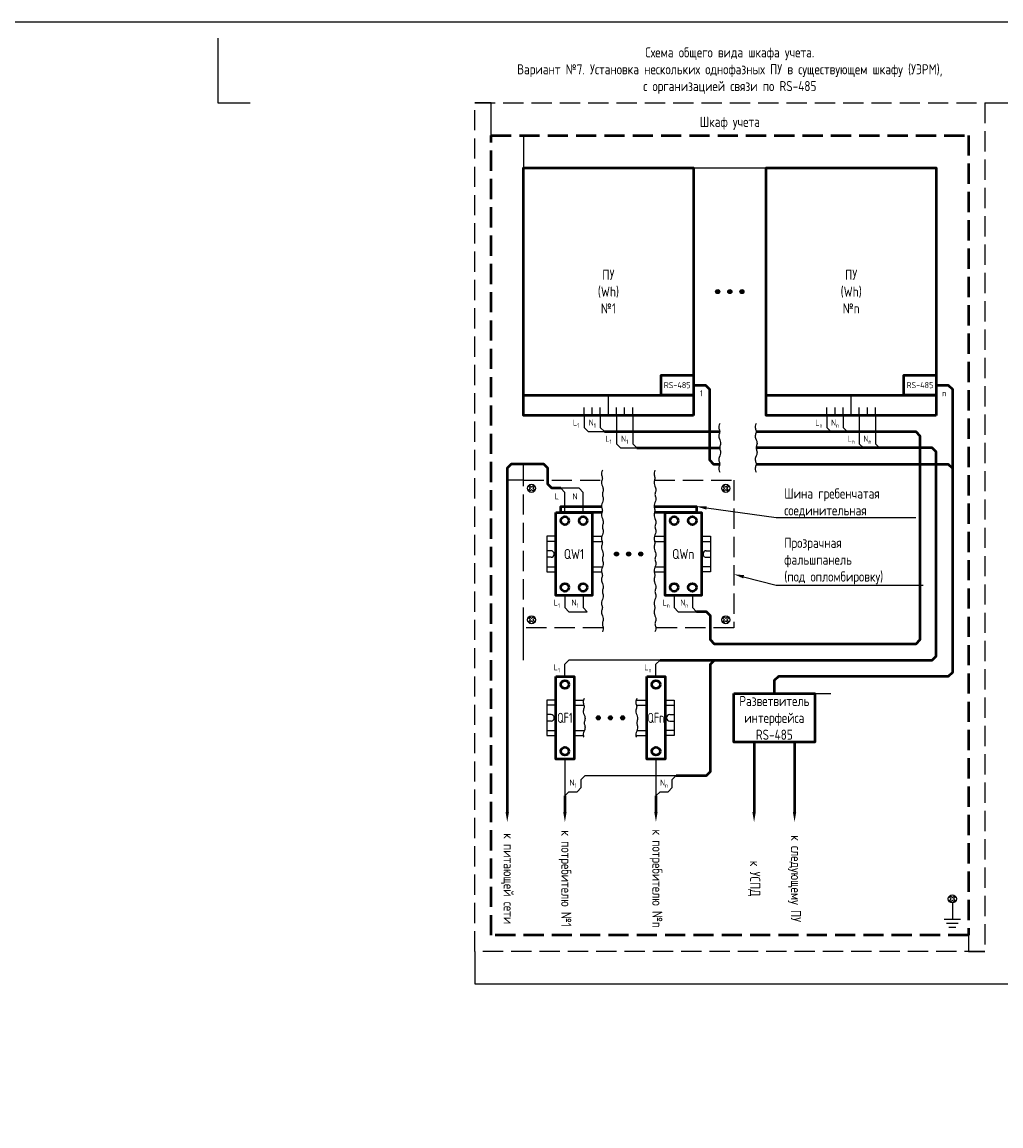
# Model space of a CAD drawing. Header units: millimetres. Extents: x -110 to 4101, y -10868 to 110.
# Tile 89 of 90: x 3702 to 3943, y -2337 to -2064. Entities that reach past the tile are written whole.
import ezdxf
from ezdxf import colors
from ezdxf.entities.mleader import LeaderData, LeaderLine
from ezdxf.math import Vec2, Vec3

# ---------------------------------------------------------------- set-up
doc = ezdxf.new("R2010")
doc.units = ezdxf.units.MM
doc.linetypes.add('GOST2.303 4', pattern=[7, 5, -2, 0])
doc.layers.add('01.Вспомогательный_слой', color=1, linetype='Continuous', plot=False)
doc.styles.add('ЭП', font='GOST.TTF')

msp = doc.modelspace()

# ---------------------------------------------------------------- hatches: boundary and pattern name
at = {"ltscale": 0.2}
h = msp.add_hatch(color=256, dxfattribs=at)
h.dxf.hatch_style = 1
edge = h.paths.add_edge_path()
edge.add_arc((3873.5, -2130.625), 0.5, 0, 360)
h = msp.add_hatch(color=256, dxfattribs=at)
h.dxf.hatch_style = 1
edge = h.paths.add_edge_path()
edge.add_arc((3876.5, -2130.625), 0.5, 0, 360)
h = msp.add_hatch(color=256, dxfattribs=at)
h.dxf.hatch_style = 1
edge = h.paths.add_edge_path()
edge.add_arc((3879.5, -2130.625), 0.5, 0, 360)
h = msp.add_hatch(color=256, dxfattribs=at)
h.dxf.hatch_style = 1
edge = h.paths.add_edge_path()
edge.add_arc((3848.5, -2195.5), 0.5, 0, 360)
h = msp.add_hatch(color=256, dxfattribs=at)
h.dxf.hatch_style = 1
edge = h.paths.add_edge_path()
edge.add_arc((3851.5, -2195.5), 0.5, 0, 360)
h = msp.add_hatch(color=256, dxfattribs=at)
h.dxf.hatch_style = 1
edge = h.paths.add_edge_path()
edge.add_arc((3854.5, -2195.5), 0.5, 0, 360)
h = msp.add_hatch(color=256, dxfattribs=at)
h.dxf.hatch_style = 1
edge = h.paths.add_edge_path()
edge.add_arc((3844, -2236), 0.5, 0, 360)
h = msp.add_hatch(color=256, dxfattribs=at)
h.dxf.hatch_style = 1
edge = h.paths.add_edge_path()
edge.add_arc((3847, -2236), 0.5, 0, 360)
h = msp.add_hatch(color=256, dxfattribs=at)
h.dxf.hatch_style = 1
edge = h.paths.add_edge_path()
edge.add_arc((3850, -2236), 0.5, 0, 360)

# ---------------------------------------------------------------- linework, layer by layer
at = {"linetype": 'GOST2.303 4', "lineweight": 50}
msp.add_lwpolyline([(3817.5, -2092), (3935.5, -2092), (3935.5, -2289.75), (3817.5, -2289.75)], close=True, dxfattribs=at)
at = {"lineweight": 50}
for points in [[(3867.5, -2161.25), (3825.5, -2161.25), (3825.5, -2100), (3867.5, -2100)], [(3927.5, -2161.25), (3885.5, -2161.25), (3885.5, -2100), (3927.5, -2100)], [(3867.5, -2156.25), (3859.5, -2156.25), (3859.5, -2151.25), (3867.5, -2151.25)], [(3927.5, -2156.25), (3919.5, -2156.25), (3919.5, -2151.25), (3927.5, -2151.25)], [(3833.5, -2185.25), (3842.5, -2185.25), (3842.5, -2205.75), (3833.5, -2205.75)], [(3860.5, -2185.25), (3869.5, -2185.25), (3869.5, -2205.75), (3860.5, -2205.75)], [(3833.5, -2225.75), (3838, -2225.75), (3838, -2246.25), (3833.5, -2246.25)], [(3856, -2225.75), (3860.5, -2225.75), (3860.5, -2246.25), (3856, -2246.25)]]:
    msp.add_lwpolyline(points, close=True, dxfattribs=at)
for points in [[(3867.5, -2153.75), (3870.5, -2153.75), (3871.5, -2154.75), (3871.5, -2172.25), (3872.5, -2173.25), (3874, -2173.25)], [(3927.5, -2153.75), (3930.5, -2153.75), (3931.5, -2154.75), (3931.5, -2224.75), (3930.5, -2225.75), (3888.5, -2225.75), (3887.5, -2226.75), (3887.5, -2230)], [(3825.5, -2156.25), (3867.5, -2156.25)], [(3885.5, -2156.25), (3927.5, -2156.25)], [(3845.5, -2165.25), (3874, -2165.25)], [(3883, -2165.25), (3922.5, -2165.25), (3923.5, -2166.25), (3923.5, -2216.75), (3922.5, -2217.75), (3872.75, -2217.75), (3871.75, -2216.75), (3871.75, -2210.75), (3870.75, -2209.75), (3868.25, -2209.75)], [(3853.5, -2169.25), (3874, -2169.25)], [(3859.25, -2221.75), (3926.5, -2221.75), (3927.5, -2220.75), (3927.5, -2170.25), (3926.5, -2169.25), (3883, -2169.25)], [(3834.75, -2179.25), (3832.5, -2179.25), (3831.5, -2178.25), (3831.5, -2174.25), (3830.5, -2173.25), (3822.5, -2173.25), (3821.5, -2174.25), (3821.5, -2182.75)], [(3883, -2173.25), (3930.5, -2173.25), (3931.5, -2174.25), (3931.5, -2174.25)], [(3821.5, -2182.75), (3821.5, -2259.25)], [(3844.895, -2185.25), (3834.75, -2185.25), (3834.75, -2183.75), (3844.788, -2183.75)], [(3857.788, -2183.75), (3868.25, -2183.75), (3868.25, -2185.25), (3857.895, -2185.25)], [(3863.25, -2250.25), (3870.75, -2250.25), (3871.75, -2249.25), (3871.75, -2222.75), (3872.75, -2221.75), (3872.75, -2221.75)], [(3882.5, -2242), (3882.5, -2259.25)], [(3892.5, -2242), (3892.5, -2259.25)], [(3835.75, -2255.25), (3835.75, -2259.25)], [(3858.25, -2255.25), (3858.25, -2259.25)]]:
    msp.add_lwpolyline(points, dxfattribs=at)
for points in [[(3825.5, -2156.25), (3825.5, -2161.25)], [(3885.5, -2156.25), (3885.5, -2161.25)], [(3827.217, -2179.25), (3826.793, -2178.826), (3827.076, -2178.543), (3827.5, -2178.967)], [(3827.5, -2179.533), (3827.076, -2179.957), (3826.793, -2179.674), (3827.217, -2179.25)], [(3827.5, -2178.967), (3827.924, -2178.543), (3828.207, -2178.826), (3827.783, -2179.25)], [(3827.783, -2179.25), (3828.207, -2179.674), (3827.924, -2179.957), (3827.5, -2179.533)], [(3875.5, -2178.967), (3875.076, -2178.543), (3874.793, -2178.826), (3875.217, -2179.25)], [(3875.217, -2179.25), (3874.793, -2179.674), (3875.076, -2179.957), (3875.5, -2179.533)], [(3875.783, -2179.25), (3876.207, -2178.826), (3875.924, -2178.543), (3875.5, -2178.967)], [(3875.5, -2179.533), (3875.924, -2179.957), (3876.207, -2179.674), (3875.783, -2179.25)], [(3833.5, -2191.125), (3831.25, -2191.125), (3831.25, -2199.875), (3833.5, -2199.875)], [(3869.5, -2191.125), (3871.75, -2191.125), (3871.75, -2199.875), (3869.5, -2199.875)], [(3833.5, -2192.375), (3831.25, -2192.375), (3831.25, -2198.625), (3833.5, -2198.625)], [(3869.5, -2192.375), (3871.75, -2192.375), (3871.75, -2198.625), (3869.5, -2198.625)], [(3832.312, -2194.688), (3831.25, -2194.688)], [(3832.312, -2196.312), (3831.25, -2196.312)], [(3870.688, -2194.688), (3871.75, -2194.688)], [(3870.688, -2196.312), (3871.75, -2196.312)], [(3827.5, -2211.467), (3827.076, -2211.043), (3826.793, -2211.326), (3827.217, -2211.75)], [(3827.217, -2211.75), (3826.793, -2212.174), (3827.076, -2212.457), (3827.5, -2212.033)], [(3827.783, -2211.75), (3828.207, -2211.326), (3827.924, -2211.043), (3827.5, -2211.467)], [(3827.5, -2212.033), (3827.924, -2212.457), (3828.207, -2212.174), (3827.783, -2211.75)], [(3875.217, -2211.75), (3874.793, -2211.326), (3875.076, -2211.043), (3875.5, -2211.467)], [(3875.5, -2212.033), (3875.076, -2212.457), (3874.793, -2212.174), (3875.217, -2211.75)], [(3875.5, -2211.467), (3875.924, -2211.043), (3876.207, -2211.326), (3875.783, -2211.75)], [(3875.783, -2211.75), (3876.207, -2212.174), (3875.924, -2212.457), (3875.5, -2212.033)], [(3833.5, -2231.625), (3831.25, -2231.625), (3831.25, -2240.375), (3833.5, -2240.375)], [(3860.5, -2231.625), (3862.75, -2231.625), (3862.75, -2240.375), (3860.5, -2240.375)], [(3833.5, -2232.875), (3831.25, -2232.875), (3831.25, -2239.125), (3833.5, -2239.125)], [(3860.5, -2232.875), (3862.75, -2232.875), (3862.75, -2239.125), (3860.5, -2239.125)], [(3832.312, -2235.188), (3831.25, -2235.188)], [(3832.312, -2236.813), (3831.25, -2236.813)], [(3861.687, -2235.188), (3862.75, -2235.188)], [(3861.687, -2236.813), (3862.75, -2236.813)], [(3931.5, -2280.467), (3931.076, -2280.043), (3930.793, -2280.326), (3931.217, -2280.75)], [(3931.217, -2280.75), (3930.793, -2281.174), (3931.076, -2281.457), (3931.5, -2281.033)], [(3931.783, -2280.75), (3932.207, -2280.326), (3931.924, -2280.043), (3931.5, -2280.467)], [(3931.5, -2281.033), (3931.924, -2281.457), (3932.207, -2281.174), (3931.783, -2280.75)]]:
    msp.add_lwpolyline(points)
at = {"ltscale": 0.2}
for points in [[(3840.5, -2161.25), (3840.5, -2164.25), (3841.5, -2165.25), (3841.5, -2165.25)], [(3844.5, -2161.25), (3844.5, -2164.25), (3845.5, -2165.25), (3845.5, -2165.25)], [(3848.5, -2161.25), (3848.5, -2168.25), (3849.5, -2169.25), (3849.5, -2169.25)], [(3852.5, -2161.25), (3852.5, -2168.25), (3853.5, -2169.25), (3853.5, -2169.25)], [(3874, -2163.25), (3873.856, -2163.603), (3873.789, -2163.914), (3873.78, -2164.19), (3873.812, -2164.437), (3873.868, -2164.661), (3873.93, -2164.867), (3873.979, -2165.062), (3874, -2165.25), (3873.979, -2165.438), (3873.93, -2165.633), (3873.868, -2165.839), (3873.812, -2166.062), (3873.78, -2166.31), (3873.789, -2166.586), (3873.856, -2166.897), (3874, -2167.25)], [(3883, -2163.25), (3882.856, -2163.603), (3882.789, -2163.914), (3882.78, -2164.19), (3882.813, -2164.437), (3882.868, -2164.661), (3882.93, -2164.867), (3882.979, -2165.062), (3883, -2165.25), (3882.979, -2165.438), (3882.93, -2165.633), (3882.868, -2165.839), (3882.813, -2166.062), (3882.78, -2166.31), (3882.789, -2166.586), (3882.856, -2166.897), (3883, -2167.25)], [(3900.5, -2161.25), (3900.5, -2164.25), (3901.5, -2165.25), (3901.5, -2165.25)], [(3904.5, -2161.25), (3904.5, -2164.25), (3905.5, -2165.25), (3905.5, -2165.25)], [(3908.5, -2161.25), (3908.5, -2168.25), (3909.5, -2169.25), (3909.5, -2169.25)], [(3912.5, -2161.25), (3912.5, -2168.25), (3913.5, -2169.25), (3913.5, -2169.25)], [(3841.5, -2165.25), (3845.5, -2165.25)], [(3905.5, -2165.25), (3901.5, -2165.25)], [(3849.5, -2169.25), (3853.5, -2169.25)], [(3874, -2167.25), (3874.144, -2167.603), (3874.211, -2167.914), (3874.22, -2168.19), (3874.188, -2168.438), (3874.132, -2168.661), (3874.07, -2168.867), (3874.021, -2169.062), (3874, -2169.25), (3874.021, -2169.438), (3874.07, -2169.633), (3874.132, -2169.839), (3874.188, -2170.062), (3874.22, -2170.31), (3874.211, -2170.586), (3874.144, -2170.897), (3874, -2171.25)], [(3883, -2167.25), (3883.144, -2167.603), (3883.211, -2167.914), (3883.22, -2168.19), (3883.188, -2168.438), (3883.132, -2168.661), (3883.07, -2168.867), (3883.021, -2169.062), (3883, -2169.25), (3883.021, -2169.438), (3883.07, -2169.633), (3883.132, -2169.839), (3883.188, -2170.062), (3883.22, -2170.31), (3883.211, -2170.586), (3883.144, -2170.897), (3883, -2171.25)], [(3913.5, -2169.25), (3909.5, -2169.25)], [(3874, -2171.25), (3873.856, -2171.603), (3873.789, -2171.914), (3873.78, -2172.19), (3873.812, -2172.438), (3873.868, -2172.661), (3873.93, -2172.867), (3873.979, -2173.062), (3874, -2173.25), (3873.979, -2173.438), (3873.93, -2173.633), (3873.868, -2173.839), (3873.812, -2174.062), (3873.78, -2174.31), (3873.789, -2174.586), (3873.856, -2174.897), (3874, -2175.25)], [(3883, -2171.25), (3882.856, -2171.603), (3882.789, -2171.914), (3882.78, -2172.19), (3882.813, -2172.438), (3882.868, -2172.661), (3882.93, -2172.867), (3882.979, -2173.062), (3883, -2173.25), (3882.979, -2173.438), (3882.93, -2173.633), (3882.868, -2173.839), (3882.813, -2174.062), (3882.78, -2174.31), (3882.789, -2174.586), (3882.856, -2174.897), (3883, -2175.25)], [(3845, -2174.75), (3844.856, -2175.103), (3844.789, -2175.414), (3844.78, -2175.69), (3844.813, -2175.937), (3844.868, -2176.161), (3844.93, -2176.367), (3844.979, -2176.562), (3845, -2176.75), (3844.979, -2176.938), (3844.93, -2177.133), (3844.868, -2177.339), (3844.813, -2177.562), (3844.78, -2177.81), (3844.789, -2178.086), (3844.856, -2178.397), (3845, -2178.75)], [(3858, -2174.75), (3857.856, -2175.103), (3857.789, -2175.414), (3857.78, -2175.69), (3857.813, -2175.937), (3857.868, -2176.161), (3857.93, -2176.367), (3857.979, -2176.562), (3858, -2176.75), (3857.979, -2176.938), (3857.93, -2177.133), (3857.868, -2177.339), (3857.813, -2177.562), (3857.78, -2177.81), (3857.789, -2178.086), (3857.856, -2178.397), (3858, -2178.75)], [(3840.25, -2185.25), (3840.25, -2180.25), (3839.25, -2179.25), (3834.75, -2179.25)], [(3835.75, -2185.25), (3835.75, -2180.25), (3834.75, -2179.25), (3834.75, -2179.25)], [(3845, -2178.75), (3845.144, -2179.103), (3845.211, -2179.414), (3845.22, -2179.69), (3845.188, -2179.937), (3845.132, -2180.161), (3845.07, -2180.367), (3845.021, -2180.562), (3845, -2180.75), (3845.021, -2180.938), (3845.07, -2181.133), (3845.132, -2181.339), (3845.188, -2181.562), (3845.22, -2181.81), (3845.211, -2182.086), (3845.144, -2182.397), (3845, -2182.75)], [(3858, -2178.75), (3858.144, -2179.103), (3858.211, -2179.414), (3858.22, -2179.69), (3858.188, -2179.937), (3858.132, -2180.161), (3858.07, -2180.367), (3858.021, -2180.562), (3858, -2180.75), (3858.021, -2180.938), (3858.07, -2181.133), (3858.132, -2181.339), (3858.188, -2181.562), (3858.22, -2181.81), (3858.211, -2182.086), (3858.144, -2182.397), (3858, -2182.75)], [(3845, -2182.75), (3844.856, -2183.103), (3844.789, -2183.414), (3844.78, -2183.69), (3844.813, -2183.937), (3844.868, -2184.161), (3844.93, -2184.367), (3844.979, -2184.562), (3845, -2184.75), (3844.979, -2184.938), (3844.93, -2185.133), (3844.868, -2185.339), (3844.813, -2185.562), (3844.78, -2185.81), (3844.789, -2186.086), (3844.856, -2186.397), (3845, -2186.75)], [(3858, -2182.75), (3857.856, -2183.103), (3857.789, -2183.414), (3857.78, -2183.69), (3857.813, -2183.937), (3857.868, -2184.161), (3857.93, -2184.367), (3857.979, -2184.562), (3858, -2184.75), (3857.979, -2184.938), (3857.93, -2185.133), (3857.868, -2185.339), (3857.813, -2185.562), (3857.78, -2185.81), (3857.789, -2186.086), (3857.856, -2186.397), (3858, -2186.75)], [(3845, -2186.75), (3845.144, -2187.103), (3845.211, -2187.414), (3845.22, -2187.69), (3845.188, -2187.937), (3845.132, -2188.161), (3845.07, -2188.367), (3845.021, -2188.562), (3845, -2188.75), (3845.021, -2188.938), (3845.07, -2189.133), (3845.132, -2189.339), (3845.188, -2189.562), (3845.22, -2189.81), (3845.211, -2190.086), (3845.144, -2190.397), (3845, -2190.75)], [(3858, -2186.75), (3858.144, -2187.103), (3858.211, -2187.414), (3858.22, -2187.69), (3858.188, -2187.937), (3858.132, -2188.161), (3858.07, -2188.367), (3858.021, -2188.562), (3858, -2188.75), (3858.021, -2188.938), (3858.07, -2189.133), (3858.132, -2189.339), (3858.188, -2189.562), (3858.22, -2189.81), (3858.211, -2190.086), (3858.144, -2190.397), (3858, -2190.75)], [(3842.5, -2191.125), (3844.852, -2191.125)], [(3845, -2190.75), (3844.856, -2191.103), (3844.789, -2191.414), (3844.78, -2191.69), (3844.813, -2191.937), (3844.868, -2192.161), (3844.93, -2192.367), (3844.979, -2192.562), (3845, -2192.75), (3844.979, -2192.938), (3844.93, -2193.133), (3844.868, -2193.339), (3844.813, -2193.562), (3844.78, -2193.81), (3844.789, -2194.086), (3844.856, -2194.397), (3845, -2194.75)], [(3858, -2190.75), (3857.856, -2191.103), (3857.789, -2191.414), (3857.78, -2191.69), (3857.813, -2191.937), (3857.868, -2192.161), (3857.93, -2192.367), (3857.979, -2192.562), (3858, -2192.75), (3857.979, -2192.938), (3857.93, -2193.133), (3857.868, -2193.339), (3857.813, -2193.562), (3857.78, -2193.81), (3857.789, -2194.086), (3857.856, -2194.397), (3858, -2194.75)], [(3857.852, -2191.125), (3860.5, -2191.125)], [(3842.5, -2192.375), (3844.932, -2192.375)], [(3857.932, -2192.375), (3860.5, -2192.375)], [(3845, -2194.75), (3845.144, -2195.103), (3845.211, -2195.414), (3845.22, -2195.69), (3845.188, -2195.937), (3845.132, -2196.161), (3845.07, -2196.367), (3845.021, -2196.562), (3845, -2196.75), (3845.021, -2196.938), (3845.07, -2197.133), (3845.132, -2197.339), (3845.188, -2197.562), (3845.22, -2197.81), (3845.211, -2198.086), (3845.144, -2198.397), (3845, -2198.75)], [(3858, -2194.75), (3858.144, -2195.103), (3858.211, -2195.414), (3858.22, -2195.69), (3858.188, -2195.937), (3858.132, -2196.161), (3858.07, -2196.367), (3858.021, -2196.562), (3858, -2196.75), (3858.021, -2196.938), (3858.07, -2197.133), (3858.132, -2197.339), (3858.188, -2197.562), (3858.22, -2197.81), (3858.211, -2198.086), (3858.144, -2198.397), (3858, -2198.75)], [(3842.5, -2198.625), (3845.051, -2198.625)], [(3845, -2198.75), (3844.856, -2199.103), (3844.789, -2199.414), (3844.78, -2199.69), (3844.813, -2199.937), (3844.868, -2200.161), (3844.93, -2200.367), (3844.979, -2200.562), (3845, -2200.75), (3844.979, -2200.938), (3844.93, -2201.133), (3844.868, -2201.339), (3844.813, -2201.562), (3844.78, -2201.81), (3844.789, -2202.086), (3844.856, -2202.397), (3845, -2202.75)], [(3858, -2198.75), (3857.856, -2199.103), (3857.789, -2199.414), (3857.78, -2199.69), (3857.813, -2199.937), (3857.868, -2200.161), (3857.93, -2200.367), (3857.979, -2200.562), (3858, -2200.75), (3857.979, -2200.938), (3857.93, -2201.133), (3857.868, -2201.339), (3857.813, -2201.562), (3857.78, -2201.81), (3857.789, -2202.086), (3857.856, -2202.397), (3858, -2202.75)], [(3858.051, -2198.625), (3860.5, -2198.625)], [(3842.5, -2199.875), (3844.804, -2199.875)], [(3857.804, -2199.875), (3860.5, -2199.875)], [(3845, -2202.75), (3845.144, -2203.103), (3845.211, -2203.414), (3845.22, -2203.69), (3845.188, -2203.937), (3845.132, -2204.161), (3845.07, -2204.367), (3845.021, -2204.562), (3845, -2204.75), (3845.021, -2204.938), (3845.07, -2205.133), (3845.132, -2205.339), (3845.188, -2205.562), (3845.22, -2205.81), (3845.211, -2206.086), (3845.144, -2206.397), (3845, -2206.75)], [(3858, -2202.75), (3858.144, -2203.103), (3858.211, -2203.414), (3858.22, -2203.69), (3858.188, -2203.937), (3858.132, -2204.161), (3858.07, -2204.367), (3858.021, -2204.562), (3858, -2204.75), (3858.021, -2204.938), (3858.07, -2205.133), (3858.132, -2205.339), (3858.188, -2205.562), (3858.22, -2205.81), (3858.211, -2206.086), (3858.144, -2206.397), (3858, -2206.75)], [(3835.75, -2205.75), (3835.75, -2208.75), (3836.75, -2209.75), (3841.25, -2209.75)], [(3840.25, -2205.75), (3840.25, -2208.75), (3841.25, -2209.75), (3841.25, -2209.75)], [(3845, -2206.75), (3844.856, -2207.103), (3844.789, -2207.414), (3844.78, -2207.69), (3844.813, -2207.937), (3844.868, -2208.161), (3844.93, -2208.367), (3844.979, -2208.562), (3845, -2208.75), (3844.979, -2208.938), (3844.93, -2209.133), (3844.868, -2209.339), (3844.813, -2209.562), (3844.78, -2209.81), (3844.789, -2210.086), (3844.856, -2210.397), (3845, -2210.75)], [(3858, -2206.75), (3857.856, -2207.103), (3857.789, -2207.414), (3857.78, -2207.69), (3857.813, -2207.937), (3857.868, -2208.161), (3857.93, -2208.367), (3857.979, -2208.562), (3858, -2208.75), (3857.979, -2208.938), (3857.93, -2209.133), (3857.868, -2209.339), (3857.813, -2209.562), (3857.78, -2209.81), (3857.789, -2210.086), (3857.856, -2210.397), (3858, -2210.75)], [(3862.75, -2205.75), (3862.75, -2208.75), (3863.75, -2209.75), (3868.25, -2209.75)], [(3867.25, -2205.75), (3867.25, -2208.75), (3868.25, -2209.75), (3868.25, -2209.75)], [(3845, -2210.75), (3845.144, -2211.103), (3845.211, -2211.414), (3845.22, -2211.69), (3845.188, -2211.937), (3845.132, -2212.161), (3845.07, -2212.367), (3845.021, -2212.562), (3845, -2212.75), (3845.021, -2212.938), (3845.07, -2213.133), (3845.132, -2213.339), (3845.188, -2213.562), (3845.22, -2213.81), (3845.211, -2214.086), (3845.144, -2214.397), (3845, -2214.75)], [(3858, -2210.75), (3858.144, -2211.103), (3858.211, -2211.414), (3858.22, -2211.69), (3858.188, -2211.937), (3858.132, -2212.161), (3858.07, -2212.367), (3858.021, -2212.562), (3858, -2212.75), (3858.021, -2212.938), (3858.07, -2213.133), (3858.132, -2213.339), (3858.188, -2213.562), (3858.22, -2213.81), (3858.211, -2214.086), (3858.144, -2214.397), (3858, -2214.75)], [(3835.75, -2225.75), (3835.75, -2222.75), (3836.75, -2221.75), (3836.75, -2221.75)], [(3859.25, -2221.75), (3836.75, -2221.75)], [(3858.25, -2225.75), (3858.25, -2222.75), (3859.25, -2221.75), (3859.25, -2221.75)], [(3838, -2231.625), (3840.352, -2231.625)], [(3840.5, -2231.25), (3840.356, -2231.603), (3840.289, -2231.914), (3840.28, -2232.19), (3840.312, -2232.437), (3840.368, -2232.661), (3840.43, -2232.867), (3840.479, -2233.062), (3840.5, -2233.25), (3840.479, -2233.438), (3840.43, -2233.633), (3840.368, -2233.839), (3840.312, -2234.062), (3840.28, -2234.31), (3840.289, -2234.586), (3840.356, -2234.897), (3840.5, -2235.25)], [(3853.5, -2231.25), (3853.356, -2231.603), (3853.289, -2231.914), (3853.28, -2232.19), (3853.312, -2232.437), (3853.368, -2232.661), (3853.43, -2232.867), (3853.479, -2233.062), (3853.5, -2233.25), (3853.479, -2233.438), (3853.43, -2233.633), (3853.368, -2233.839), (3853.312, -2234.062), (3853.28, -2234.31), (3853.289, -2234.586), (3853.356, -2234.897), (3853.5, -2235.25)], [(3853.352, -2231.625), (3856, -2231.625)], [(3838, -2232.875), (3840.432, -2232.875)], [(3853.432, -2232.875), (3856, -2232.875)], [(3840.5, -2235.25), (3840.644, -2235.603), (3840.711, -2235.914), (3840.72, -2236.19), (3840.687, -2236.437), (3840.632, -2236.661), (3840.57, -2236.867), (3840.521, -2237.062), (3840.5, -2237.25), (3840.521, -2237.438), (3840.57, -2237.633), (3840.632, -2237.839), (3840.687, -2238.062), (3840.72, -2238.31), (3840.711, -2238.586), (3840.644, -2238.897), (3840.5, -2239.25)], [(3853.5, -2235.25), (3853.644, -2235.603), (3853.711, -2235.914), (3853.72, -2236.19), (3853.687, -2236.437), (3853.632, -2236.661), (3853.57, -2236.867), (3853.521, -2237.062), (3853.5, -2237.25), (3853.521, -2237.438), (3853.57, -2237.633), (3853.632, -2237.839), (3853.687, -2238.062), (3853.72, -2238.31), (3853.711, -2238.586), (3853.644, -2238.897), (3853.5, -2239.25)], [(3838, -2239.125), (3840.551, -2239.125)], [(3840.5, -2239.25), (3840.356, -2239.603), (3840.289, -2239.914), (3840.28, -2240.19), (3840.312, -2240.438), (3840.368, -2240.661), (3840.395, -2240.75)], [(3853.5, -2239.25), (3853.356, -2239.603), (3853.289, -2239.914), (3853.28, -2240.19), (3853.312, -2240.438), (3853.368, -2240.661), (3853.395, -2240.75)], [(3853.551, -2239.125), (3856, -2239.125)], [(3838, -2240.375), (3840.304, -2240.375)], [(3853.304, -2240.375), (3856, -2240.375)], [(3835.75, -2246.25), (3835.75, -2255.25)], [(3858.25, -2246.25), (3858.25, -2255.25)], [(3835.75, -2255.25), (3835.75, -2255.25), (3836.75, -2254.25), (3838.75, -2254.25), (3839.75, -2253.25), (3839.75, -2251.25), (3840.75, -2250.25), (3840.75, -2250.25)], [(3840.75, -2250.25), (3863.25, -2250.25)], [(3858.25, -2255.25), (3858.25, -2255.25), (3859.25, -2254.25), (3861.25, -2254.25), (3862.25, -2253.25), (3862.25, -2251.25), (3863.25, -2250.25), (3863.25, -2250.25)]]:
    msp.add_lwpolyline(points, dxfattribs=at)
at = {"linetype": 'GOST2.303 4'}
for points in [[(3845.212, -2213.75), (3825.5, -2213.75), (3825.5, -2177.25), (3844.895, -2177.25)], [(3857.895, -2177.25), (3877.5, -2177.25), (3877.5, -2213.75), (3858.212, -2213.75)]]:
    msp.add_lwpolyline(points, dxfattribs=at)
at = {"lineweight": 50, "ltscale": 2}
msp.add_lwpolyline([(3877.5, -2230), (3897.5, -2230), (3897.5, -2242), (3877.5, -2242)], close=True, dxfattribs=at)
at = {"ltscale": 2}
for points in [[(3931.5, -2281.75), (3931.5, -2281.75), (3931.5, -2285.75)], [(3929.5, -2285.75), (3933.5, -2285.75)], [(3930.077, -2286.75), (3932.923, -2286.75)], [(3930.655, -2287.75), (3932.345, -2287.75)]]:
    msp.add_lwpolyline(points, dxfattribs=at)
at = {"ltscale": 0.2}
for centre in [(3873.5, -2130.625), (3876.5, -2130.625), (3879.5, -2130.625), (3848.5, -2195.5), (3851.5, -2195.5), (3854.5, -2195.5), (3844, -2236), (3847, -2236), (3850, -2236)]:
    msp.add_circle(centre, 0.5, dxfattribs=at)
for centre in [(3827.5, -2179.25), (3875.5, -2179.25), (3827.5, -2211.75), (3875.5, -2211.75), (3931.5, -2280.75)]:
    msp.add_circle(centre, 1)
at = {"lineweight": 50}
for centre in [(3835.75, -2187.25), (3840.25, -2187.25), (3862.75, -2187.25), (3867.25, -2187.25), (3835.75, -2203.75), (3840.25, -2203.75), (3862.75, -2203.75), (3867.25, -2203.75), (3835.75, -2227.75), (3858.25, -2227.75), (3835.75, -2244.25), (3858.25, -2244.25)]:
    msp.add_circle(centre, 1, dxfattribs=at)
for centre, start, end in [((3832.312, -2195.5), 270, 90), ((3870.688, -2195.5), 90, 270), ((3832.312, -2236), 270, 90), ((3861.687, -2236), 90, 270)]:
    msp.add_arc(centre, 0.812, start, end)
for points in [[(3821.917, -2259.25), (3821.083, -2259.25), (3821.5, -2261.75)], [(3836.167, -2259.25), (3835.333, -2259.25), (3835.75, -2261.75)], [(3858.667, -2259.25), (3857.833, -2259.25), (3858.25, -2261.75)], [(3882.917, -2259.25), (3882.083, -2259.25), (3882.5, -2261.75)], [(3892.917, -2259.25), (3892.083, -2259.25), (3892.5, -2261.75)]]:
    msp.add_solid(points)
at = {"layer": '01.Вспомогательный_слой', "ltscale": 0.2}
msp.add_lwpolyline([(2481.5, -2609.75), (4101.5, -2609.75), (4101.5, -2064), (2481.5, -2064)], close=True, dxfattribs=at)
at = {"layer": '01.Вспомогательный_слой'}
for points in [[(3750, -2068), (3750, -2084), (3758, -2084)], [(3750, -2068), (3750, -2084), (3758, -2084)], [(3846.5, -2161.25), (3846.5, -2156.25)], [(3906.5, -2161.25), (3906.5, -2156.25)]]:
    msp.add_lwpolyline(points, dxfattribs=at)
at = {"layer": '01.Вспомогательный_слой', "ltscale": 0.2}
for points in [[(3817.5, -2092), (3817.5, -2084), (3813.5, -2084)], [(3939.5, -2084), (3955.5, -2084)], [(3825.5, -2092), (3825.5, -2100)], [(3867.5, -2100), (3885.5, -2100)], [(3842.5, -2161.25), (3840.5, -2161.25), (3840.5, -2159.25)], [(3844.5, -2161.25), (3842.5, -2161.25), (3842.5, -2159.25)], [(3846.5, -2161.25), (3844.5, -2161.25), (3844.5, -2159.25)], [(3846.5, -2161.25), (3848.5, -2161.25), (3848.5, -2159.25)], [(3848.5, -2161.25), (3850.5, -2161.25), (3850.5, -2159.25)], [(3850.5, -2161.25), (3852.5, -2161.25), (3852.5, -2159.25)], [(3902.5, -2161.25), (3900.5, -2161.25), (3900.5, -2159.25)], [(3904.5, -2161.25), (3902.5, -2161.25), (3902.5, -2159.25)], [(3906.5, -2161.25), (3904.5, -2161.25), (3904.5, -2159.25)], [(3906.5, -2161.25), (3908.5, -2161.25), (3908.5, -2159.25)], [(3908.5, -2161.25), (3910.5, -2161.25), (3910.5, -2159.25)], [(3910.5, -2161.25), (3912.5, -2161.25), (3912.5, -2159.25)], [(3844.25, -2161.25), (3848.75, -2161.25)], [(3848.796, -2161.25), (3853.296, -2161.25)], [(3904.25, -2161.25), (3908.75, -2161.25)], [(3908.796, -2161.25), (3913.296, -2161.25)], [(3825.5, -2177.25), (3825.5, -2173.25)], [(3825.5, -2177.25), (3821.5, -2177.25)], [(3825.5, -2221.75), (3825.5, -2213.75)], [(3897.5, -2230), (3901.5, -2230)], [(3935.5, -2289.75), (3935.5, -2293.75), (3939.5, -2293.75)], [(3813.5, -2293.75), (3813.5, -2301.75), (4081.5, -2301.75), (4081.5, -2293.75)]]:
    msp.add_lwpolyline(points, dxfattribs=at)
at = {"layer": '01.Вспомогательный_слой', "linetype": 'GOST2.303 4'}
msp.add_lwpolyline([(3813.5, -2084), (3939.5, -2084), (3939.5, -2293.75), (3813.5, -2293.75)], close=True, dxfattribs=at)

# ---------------------------------------------------------------- texts
at = {"attachment_point": 5, "style": 'ЭП'}
for s, insert, char_height, width in [('Схема общего вида шкафа учета. ^JВариант №7. Установка нескольких однофазных ПУ в существующем шкафу (УЭРМ), ^Jс организацией связи по RS-485', (3876.5, -2076), 2.5, 126), ('Шкаф учета', (3876.5, -2089), 2.5, 118), ('ПУ \\P(Wh)\\P№1', (3846.5, -2130.625), 2.5, 42), ('ПУ \\P(Wh)\\P№n', (3906.5, -2130.625), 2.5, 42), ('RS-485', (3863.5, -2153.75), 1.5, 8), ('RS-485', (3923.5, -2153.75), 1.5, 8), ('1', (3869.5, -2155.75), 1.5, 4), ('n', (3929.5, -2155.75), 1.5, 4), ('\\A1;L{\\H0.7x;\\S^ 1;}', (3838.5, -2163.25), 1.5, 4), ('\\A1;N{\\H0.7x;\\S^ 1;}', (3842.5, -2163.25), 1.5, 4), ('\\A1;L{\\H0.7x;\\S^ n;}', (3898.5, -2163.25), 1.5, 4), ('\\A1;N{\\H0.7x;\\S^ n;}', (3902.5, -2163.25), 1.5, 4), ('\\A1;L{\\H0.7x;\\S^ 1;}', (3846.5, -2167.25), 1.5, 4), ('\\A1;N{\\H0.7x;\\S^ 1;}', (3850.5, -2167.25), 1.5, 4), ('\\A1;L{\\H0.7x;\\S^ n;}', (3906.5, -2167.25), 1.5, 4), ('\\A1;N{\\H0.7x;\\S^ n;}', (3910.5, -2167.25), 1.5, 4), ('L', (3833.75, -2181.25), 1.5, 4), ('N', (3838.25, -2181.25), 1.5, 4), ('QW1', (3838, -2195.5), 2.5, 9), ('QWn', (3865, -2195.5), 2.5, 9), ('\\A1;L{\\H0.7x;\\S^ 1;}', (3833.75, -2207.75), 1.5, 4), ('\\A1;N{\\H0.7x;\\S^ 1;}', (3838.25, -2207.75), 1.5, 4), ('\\A1;L{\\H0.7x;\\S^ n;}', (3860.75, -2207.75), 1.5, 4), ('\\A1;N{\\H0.7x;\\S^ n;}', (3865.25, -2207.75), 1.5, 4), ('\\A1;L{\\H0.7x;\\S^ 1;}', (3833.75, -2223.75), 1.5, 4), ('\\A1;L{\\H0.7x;\\S^ n;}', (3856.25, -2223.75), 1.5, 4), ('{\\C0;Разветвитель интерфейса \\PRS-485}', (3887.5, -2236), 2.5, 20), ('{\\W0.9;QF1}', (3835.75, -2236), 2.5, 4.5), ('{\\W0.9;QFn}', (3858.25, -2236), 2.5, 4.5), ('\\A1;N{\\H0.7x;\\S^ 1;}', (3837.75, -2252.25), 1.5, 4), ('\\A1;N{\\H0.7x;\\S^ n;}', (3860.25, -2252.25), 1.5, 4)]:
    msp.add_mtext(s, dxfattribs=dict(at, insert=insert, char_height=char_height, width=width))
at = {"char_height": 2.5, "width": 25.5, "attachment_point": 5, "rotation": 270, "style": 'ЭП'}
for s, insert in [('к потребителю №1', (3835.75, -2275.75)), ('к потребителю №n', (3858.25, -2275.75)), ('к следующему ПУ', (3892.5, -2275.75)), ('к питающей сети', (3821.5, -2275.75)), ('к УСПД', (3882.5, -2275.75))]:
    msp.add_mtext(s, dxfattribs=dict(at, insert=insert))

# ---------------------------------------------------------------- leaders
ml = msp.add_multileader_mtext('Standard')
ml.set_content('{\\C256;Шина гребенчатая ^Jсоединительная}', color=250, style='ЭП')
ml.set_leader_properties()
ml.build(insert=Vec2(0, 0))
ml.multileader.update_dxf_attribs({"text_left_attachment_type": 5, "text_right_attachment_type": 5, "dogleg_length": 0, "arrow_head_size": 2.5})
ctx = ml.context
ctx.base_point, ctx.char_height, ctx.arrow_head_size, ctx.plane_origin = Vec3(3887.961, -2186.457), 2.5, 2.5, Vec3(3881.409, -2174.73)
ctx.left_attachment, ctx.right_attachment = 5, 5
notes = []
notes.append((ctx, [(0, (1, 1, 0), (3887.961, -2186.457), (1, 0), 0, [(0, [(3868.25, -2183.75)], 0, [])])]))
ctx.mtext.insert, ctx.mtext.flow_direction = Vec3(3889.961, -2179.291), 5
ml = msp.add_multileader_mtext('Standard')
ml.set_content('{\\C256;Прозрачная ^Jфальшпанель ^J(под опломбировку)}', color=250, style='ЭП')
ml.set_leader_properties()
ml.build(insert=Vec2(0, 0))
ml.multileader.update_dxf_attribs({"text_left_attachment_type": 5, "text_right_attachment_type": 5, "dogleg_length": 0, "arrow_head_size": 2.5})
ctx = ml.context
ctx.base_point, ctx.char_height, ctx.arrow_head_size, ctx.plane_origin = Vec3(3887.961, -2203.207), 2.5, 2.5, Vec3(3881.409, -2191.48)
ctx.left_attachment, ctx.right_attachment = 5, 5
notes.append((ctx, [(0, (1, 1, 0), (3887.961, -2203.207), (1, 0), 0, [(0, [(3877.5, -2200.5)], 0, [])])]))
ctx.mtext.insert, ctx.mtext.flow_direction = Vec3(3889.961, -2191.483), 5
for ctx, leaders in notes:
    for number, flags, end, landing, length, lines in leaders:
        leader = LeaderData()
        leader.index, (leader.has_last_leader_line, leader.has_dogleg_vector, leader.attachment_direction) = number, flags
        leader.last_leader_point, leader.dogleg_vector, leader.dogleg_length = Vec3(end), Vec3(landing), length
        for number, points, colour, breaks in lines:
            line = LeaderLine()
            line.index, line.vertices, line.color, line.breaks = number, Vec3.list(points), colors.encode_raw_color(colour), breaks
            leader.lines.append(line)
        ctx.leaders.append(leader)

doc.saveas('drawing.dxf')
